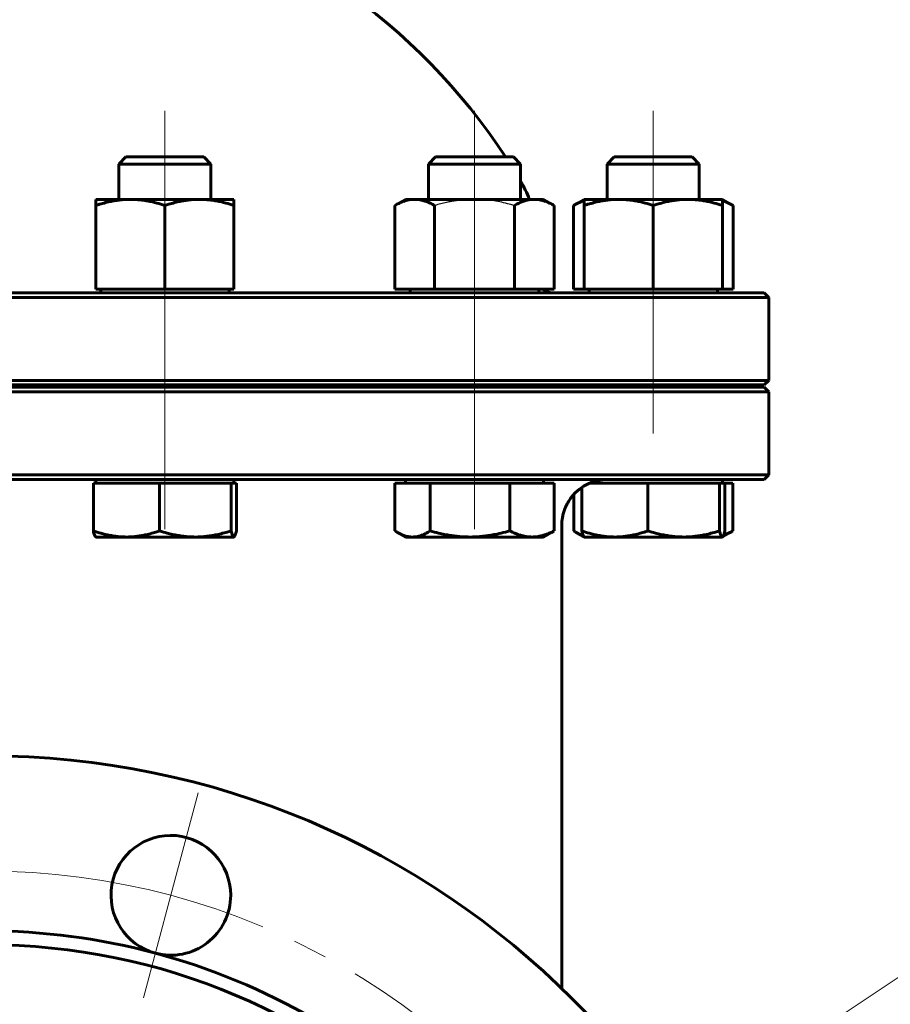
# Model space of a CAD drawing. Header units: millimetres. Extents: x 0 to 594, y -3 to 420.
# Tile 16 of 25: x 405 to 443, y 237 to 280. Entities that reach past the tile are written whole.
import ezdxf

# ---------------------------------------------------------------- set-up
doc = ezdxf.new("R2010")
doc.units = ezdxf.units.MM
for name, pattern in [('K5LT-1', [0]), ('K5LT_AXLED', [12, 7.5, -1.5, 1.5, -1.5]), ('K5LT_BASIC', [0]), ('K5LT_THIN', [0])]:
    doc.linetypes.add(name, pattern=pattern)
doc.layers.add('Системный слой', color=7, linetype='Continuous')
doc.layers.add('Системный слой (1)', color=251, linetype='Continuous', true_color=0x6c6c6c)
doc.styles.add('KDIMTEXTSTYLE', font='txt', dxfattribs={"width": 0.96, "oblique": 15, "height": 5})
doc.styles.add('KTEXTSTYLE', font='txt', dxfattribs={"width": 0.96, "height": 5})
doc.dimstyles.new('KDIMSTYLE (0.20)', dxfattribs={"dimtxt": 5, "dimasz": 1, "dimexe": 2, "dimexo": 0, "dimgap": 1, "dimtad": 1, "dimlfac": 5, "dimtxsty": 'KDIMTEXTSTYLE', "dimsah": 1, "dimcen": 0, "dimdle": 1, "dimadec": 0, "dimazin": 0, "dimtfac": 0.667, "dimtmove": 0, "dimatfit": 3, "dimfxl": 1, "dimtvp": 1, "dimtolj": 1, "dimtzin": 0, "dimarcsym": 0})

# ---------------------------------------------------------------- blocks, each defined once
blk = doc.blocks.new('U58')
at = {"layer": 'Системный слой (1)', "color": 143, "linetype": 'K5LT_BASIC', "lineweight": 60, "true_color": 0x33acca}
for start, end in [(102.8396, 146.6923), (33.3077, 77.1604)]:
    blk.add_arc((403.26, 258.767), 27, start, end, dxfattribs=at)
blk = doc.blocks.new('U65')
at = {"layer": 'Системный слой (1)', "color": 143, "linetype": 'K5LT_BASIC', "lineweight": 60, "true_color": 0x33acca}
for p, q in [((428.935, 271.572), (428.773, 271.486)), ((429.089, 271.641), (428.935, 271.572)), ((429.237, 271.693), (429.089, 271.641))]:
    blk.add_line(p, q, dxfattribs=at)
blk = doc.blocks.new('U66')
at = {"layer": 'Системный слой (1)', "color": 143, "linetype": 'K5LT_BASIC', "lineweight": 60, "true_color": 0x33acca}
for p, q in [((435.385, 271.641), (435.237, 271.693)), ((435.54, 271.572), (435.385, 271.641)), ((435.701, 271.486), (435.54, 271.572))]:
    blk.add_line(p, q, dxfattribs=at)
blk = doc.blocks.new('U69')
at = {"layer": 'Системный слой (1)', "color": 143, "linetype": 'K5LT_BASIC', "lineweight": 60, "true_color": 0x33acca}
for p, q in [((423.531, 273.594), (422.779, 273.594)), ((426.166, 273.594), (423.531, 273.594))]:
    blk.add_line(p, q, dxfattribs=at)
blk = doc.blocks.new('U71')
at = {"layer": 'Системный слой (1)', "color": 143, "linetype": 'K5LT_BASIC', "lineweight": 60, "true_color": 0x33acca}
for p, q in [((435.331, 257.303), (435.346, 257.362)), ((435.231, 257.094), (435.235, 257.094)), ((435.235, 257.094), (435.24, 257.096)), ((435.24, 257.096), (435.244, 257.098)), ((435.244, 257.098), (435.264, 257.118)), ((435.264, 257.118), (435.297, 257.186)), ((435.297, 257.186), (435.331, 257.303))]:
    blk.add_line(p, q, dxfattribs=at)
blk = doc.blocks.new('U74')
at = {"layer": 'Системный слой (1)', "color": 143, "linetype": 'K5LT_BASIC', "lineweight": 60, "true_color": 0x33acca}
for p, q in [((428.781, 257.362), (428.819, 257.337)), ((428.819, 257.337), (428.857, 257.314)), ((428.857, 257.314), (428.894, 257.292)), ((428.894, 257.292), (428.996, 257.237)), ((428.996, 257.237), (429.094, 257.192)), ((429.094, 257.192), (429.191, 257.155))]:
    blk.add_line(p, q, dxfattribs=at)
blk = doc.blocks.new('U75')
at = {"layer": 'Системный слой (1)', "color": 143, "linetype": 'K5LT_BASIC', "lineweight": 60, "true_color": 0x33acca}
for p, q in [((409.505, 273.594), (409.331, 273.594)), ((412.717, 273.594), (409.505, 273.594))]:
    blk.add_line(p, q, dxfattribs=at)
blk = doc.blocks.new('U77')
at = {"layer": 'Системный слой (1)', "color": 143, "linetype": 'K5LT_BASIC', "lineweight": 60, "true_color": 0x33acca}
for p, q in [((421.016, 257.362), (421.055, 257.337)), ((421.055, 257.337), (421.092, 257.314)), ((421.092, 257.314), (421.129, 257.292)), ((421.129, 257.292), (421.27, 257.218)), ((421.27, 257.218), (421.488, 257.136)), ((421.488, 257.136), (421.699, 257.097)), ((421.699, 257.097), (421.781, 257.094))]:
    blk.add_line(p, q, dxfattribs=at)
blk = doc.blocks.new('U78')
at = {"layer": 'Системный слой (1)', "color": 143, "linetype": 'K5LT_BASIC', "lineweight": 60, "true_color": 0x33acca}
for p, q in [((414.118, 257.303), (414.133, 257.362)), ((414.018, 257.094), (414.022, 257.094)), ((414.022, 257.094), (414.026, 257.096)), ((414.026, 257.096), (414.031, 257.098)), ((414.031, 257.098), (414.051, 257.118)), ((414.051, 257.118), (414.083, 257.186)), ((414.083, 257.186), (414.118, 257.303))]:
    blk.add_line(p, q, dxfattribs=at)
blk = doc.blocks.new('U80')
at = {"layer": 'Системный слой (1)', "color": 143, "linetype": 'K5LT_BASIC', "lineweight": 60, "true_color": 0x33acca}
for p, q in [((432.125, 273.594), (430.544, 273.594)), ((433.931, 273.594), (432.125, 273.594))]:
    blk.add_line(p, q, dxfattribs=at)
blk = doc.blocks.new('U82')
at = {"layer": 'Системный слой (1)', "color": 143, "linetype": 'K5LT_BASIC', "lineweight": 60, "true_color": 0x33acca}
for p, q in [((435.557, 257.295), (435.694, 257.362)), ((435.299, 257.192), (435.426, 257.238)), ((435.426, 257.238), (435.557, 257.295))]:
    blk.add_line(p, q, dxfattribs=at)
blk = doc.blocks.new('U83')
at = {"layer": 'Системный слой (1)', "color": 143, "linetype": 'K5LT_BASIC', "lineweight": 60, "true_color": 0x33acca}
for start, end in [(90.0001, 140.5799), (140.5799, 180)]:
    blk.add_arc((430.26, 257.594), 2, start, end, dxfattribs=at)
blk = doc.blocks.new('U87')
at = {"layer": 'Системный слой (1)', "color": 30, "linetype": 'K5LT_AXLED', "lineweight": 18, "true_color": 0xff8000}
for p, q in [((411.283, 241.538), (412.474, 245.981)), ((410.092, 237.094), (411.283, 241.538))]:
    blk.add_line(p, q, dxfattribs=at)
for start, end in [(75, 105), (45, 75)]:
    blk.add_arc((403.26, 211.594), 31, start, end, dxfattribs=at)
blk = doc.blocks.new('D12')
at = {"layer": 'Системный слой (1)'}
for points in [[(429.426, 228.231), (433.222, 231.55), (428.696, 229.326), (429.477, 229.056)], [(373.297, 191.638), (377.823, 193.862), (377.042, 194.132), (377.094, 194.957)]]:
    blk.add_hatch(color=7, dxfattribs=at).paths.add_polyline_path(points)
at = {"layer": 'Системный слой (1)', "color": 7, "linetype": 'K5LT_THIN', "lineweight": 18, "true_color": 0xffffff}
for p, q in [((433.222, 231.55), (447.228, 240.878)), ((447.228, 240.878), (465.748, 240.878)), ((373.297, 191.638), (433.222, 231.55)), ((428.696, 229.326), (433.222, 231.55)), ((433.222, 231.55), (429.426, 228.231)), ((429.477, 229.056), (428.696, 229.326)), ((429.426, 228.231), (429.477, 229.056)), ((373.297, 191.638), (377.094, 194.957)), ((377.094, 194.957), (377.042, 194.132)), ((377.042, 194.132), (377.823, 193.862)), ((377.823, 193.862), (373.297, 191.638))]:
    blk.add_line(p, q, dxfattribs=at)
blk.add_wipeout([(449.228, 241.878), (449.228, 249.26), (463.167, 249.26), (463.167, 241.878)]).dxf.layer = 'Системный слой (1)'
at = {"layer": 'Системный слой (1)', "color": 7, "char_height": 5, "attachment_point": 1, "style": 'KTEXTSTYLE'}
for s, insert in [('\\fArial|b0|c204|p34;\\H5.0;\\W1.000;\\Q15;\\fGOST Type AU|b0|i0|c204|p34;\\Q15;\\W0.960;⌀', (449.228, 248.466)), ('\\fArial|b0|c204|p34;\\H5.0;\\W1.000;\\Q15;\\fGOST Type AU|b0|i0|c204|p34;\\Q15;\\W0.960;360', (452.535, 248.466))]:
    blk.add_mtext(s, dxfattribs=dict(at, insert=insert))
blk = doc.blocks.new('KDIMARROW_01')
at = {"layer": 'Системный слой'}
blk.add_hatch(color=0, dxfattribs=at).paths.add_polyline_path([(-5, -0.658), (0, 0), (-5, 0.658), (-4.5, 0)])
at = {"layer": 'Системный слой', "color": 0, "linetype": 'K5LT_THIN', "lineweight": 18}
for p, q in [((-4.5, 0), (-5, 0.658)), ((-5, 0.658), (0, 0)), ((0, 0), (-5, -0.658)), ((-5, -0.658), (-4.5, 0))]:
    blk.add_line(p, q, dxfattribs=at)
at = {"layer": 'Системный слой (1)', "color": 0, "linetype": 'K5LT_THIN', "lineweight": 18}
blk.add_line((213.861, 51.452), (213.461, 51.452), dxfattribs=at)
blk = doc.blocks.new('D14')
at = {"layer": 'Системный слой (1)'}
for points in [[(393.62, 232.267), (390.789, 236.44), (392.444, 231.676), (392.808, 232.418)], [(415.73, 186.748), (414.075, 191.512), (413.711, 190.77), (412.899, 190.921)]]:
    blk.add_hatch(color=7, dxfattribs=at).paths.add_polyline_path(points)
at = {"layer": 'Системный слой (1)', "color": 7, "linetype": 'K5LT_THIN', "lineweight": 18, "true_color": 0xffffff}
for p, q in [((390.789, 236.44), (393.62, 232.267)), ((392.444, 231.676), (390.789, 236.44)), ((390.789, 236.44), (415.73, 186.748)), ((392.808, 232.418), (392.444, 231.676)), ((393.62, 232.267), (392.808, 232.418)), ((413.711, 190.77), (414.075, 191.512)), ((414.075, 191.512), (415.73, 186.748)), ((415.73, 186.748), (412.899, 190.921)), ((412.899, 190.921), (413.711, 190.77)), ((415.73, 186.748), (424.639, 168.996)), ((424.639, 168.996), (443.292, 168.996))]:
    blk.add_line(p, q, dxfattribs=at)
blk.add_wipeout([(426.639, 169.996), (426.639, 177.378), (440.706, 177.378), (440.706, 169.996)]).dxf.layer = 'Системный слой (1)'
at = {"layer": 'Системный слой (1)', "color": 7, "char_height": 5, "attachment_point": 1, "style": 'KTEXTSTYLE'}
for s, insert in [('\\fArial|b0|c204|p34;\\H5.0;\\W1.000;\\Q15;\\fGOST Type AU|b0|i0|c204|p34;\\Q15;\\W0.960;⌀', (426.639, 176.583)), ('\\fArial|b0|c204|p34;\\H5.0;\\W1.000;\\Q15;\\fGOST Type AU|b0|i0|c204|p34;\\Q15;\\W0.960;278', (429.947, 176.583))]:
    blk.add_mtext(s, dxfattribs=dict(at, insert=insert))
blk = doc.blocks.new('D15')
at = {"layer": 'Системный слой (1)'}
for points in [[(390.326, 219.22), (385.602, 220.987), (389.708, 218.058), (389.575, 218.874)], [(420.917, 202.201), (416.812, 205.13), (416.944, 204.314), (416.193, 203.968)]]:
    blk.add_hatch(color=7, dxfattribs=at).paths.add_polyline_path(points)
at = {"layer": 'Системный слой (1)', "color": 7, "linetype": 'K5LT_THIN', "lineweight": 18, "true_color": 0xffffff}
for p, q in [((360.486, 234.348), (338.791, 234.348)), ((385.602, 220.987), (360.486, 234.348)), ((385.602, 220.987), (390.326, 219.22)), ((389.708, 218.058), (385.602, 220.987)), ((420.917, 202.201), (385.602, 220.987)), ((390.326, 219.22), (389.575, 218.874)), ((389.575, 218.874), (389.708, 218.058)), ((416.944, 204.314), (416.812, 205.13)), ((416.812, 205.13), (420.917, 202.201)), ((416.193, 203.968), (416.944, 204.314)), ((420.917, 202.201), (416.193, 203.968))]:
    blk.add_line(p, q, dxfattribs=at)
blk.add_wipeout([(340.791, 235.348), (340.791, 242.73), (357.778, 242.73), (357.778, 235.348)]).dxf.layer = 'Системный слой (1)'
at = {"layer": 'Системный слой (1)', "color": 7, "insert": (340.791, 241.936), "char_height": 5, "attachment_point": 1, "style": 'KTEXTSTYLE'}
blk.add_mtext('\\fArial|b0|c204|p34;\\H5.0;\\W1.000;\\Q15;\\fGOST Type AU|b0|i0|c204|p34;\\Q15;\\W0.960;DN200', dxfattribs=at)

msp = doc.modelspace()

# ---------------------------------------------------------------- linework, layer by layer
at = {"layer": 'Системный слой (1)', "color": 30, "linetype": 'K5LT_AXLED', "lineweight": 18, "true_color": 0xff8000}
for p, q in [((411.0241, 269.7246), (411.0241, 275.594)), ((424.4728, 269.7246), (424.4728, 275.594)), ((432.2373, 275.594), (432.2373, 269.7246)), ((411.0241, 265.694), (411.0241, 269.854)), ((424.4728, 265.694), (424.4728, 269.854)), ((432.2373, 269.854), (432.2373, 265.694)), ((411.0241, 261.594), (411.0241, 265.694)), ((424.4728, 261.594), (424.4728, 265.694)), ((411.0241, 257.434), (411.0241, 261.594)), ((424.4728, 257.434), (424.4728, 261.594))]:
    msp.add_line(p, q, dxfattribs=at)
at = {"layer": 'Системный слой (1)', "color": 143, "linetype": 'K5LT_BASIC', "lineweight": 60, "true_color": 0x33acca}
for p, q in [((409.3309, 273.594), (409.0241, 273.2873)), ((412.7174, 273.594), (413.0241, 273.2873)), ((422.7795, 273.594), (422.4728, 273.2873)), ((426.166, 273.594), (426.4728, 273.2873)), ((430.5441, 273.594), (430.2373, 273.2873)), ((433.9306, 273.594), (434.2373, 273.2873)), ((409.0241, 271.754), (409.0241, 273.2873)), ((409.0241, 273.2873), (409.2295, 273.2873)), ((409.2295, 273.2873), (413.0241, 273.2873)), ((413.0241, 271.754), (413.0241, 273.2873)), ((422.4728, 273.2873), (423.3599, 273.2873)), ((422.4728, 271.754), (422.4728, 273.2873)), ((423.3599, 273.2873), (426.4728, 273.2873)), ((426.4728, 271.754), (426.4728, 273.2873)), ((430.2373, 271.754), (430.2373, 273.2873)), ((430.2373, 273.2873), (432.1045, 273.2873)), ((432.1045, 273.2873), (434.2373, 273.2873)), ((434.2373, 271.754), (434.2373, 273.2873)), ((408.0241, 271.4861), (408.0241, 271.754)), ((408.0241, 271.754), (409.5241, 271.754)), ((408.0241, 267.854), (408.0241, 271.4861)), ((409.5241, 271.754), (412.5241, 271.754)), ((411.0241, 267.854), (411.0241, 271.4861)), ((412.5241, 271.754), (414.0241, 271.754)), ((414.0241, 271.754), (414.0241, 271.4861)), ((414.0241, 267.854), (414.0241, 271.4861)), ((421.4728, 271.754), (421.0087, 271.4861)), ((421.0087, 267.854), (421.0087, 271.4861)), ((421.4728, 271.754), (421.8747, 271.754)), ((421.8747, 271.754), (424.4728, 271.754)), ((422.7407, 267.854), (422.7407, 271.4861)), ((424.4728, 271.754), (427.0708, 271.754)), ((426.2048, 267.854), (426.2048, 271.4861)), ((427.0708, 271.754), (427.4728, 271.754)), ((427.4728, 271.754), (427.9369, 271.4861)), ((427.9369, 267.854), (427.9369, 271.4861)), ((429.2373, 271.754), (428.7732, 271.4861)), ((428.7732, 267.854), (428.7732, 271.4861)), ((429.2373, 271.4861), (429.2373, 271.754)), ((429.2373, 271.754), (430.7373, 271.754)), ((429.2373, 267.854), (429.2373, 271.4861)), ((430.7373, 271.754), (433.7373, 271.754)), ((432.2373, 267.854), (432.2373, 271.4861)), ((433.7373, 271.754), (435.2373, 271.754)), ((435.2373, 271.754), (435.2373, 271.4861)), ((435.2373, 271.754), (435.7014, 271.4861)), ((435.2373, 267.854), (435.2373, 271.4861)), ((435.7014, 267.854), (435.7014, 271.4861)), ((437.0596, 267.694), (369.4596, 267.694)), ((408.0241, 267.854), (411.0241, 267.854)), ((408.2341, 267.694), (408.2341, 267.854)), ((411.0241, 267.854), (414.0241, 267.854)), ((413.8141, 267.694), (413.8141, 267.854)), ((421.0087, 267.854), (422.7407, 267.854)), ((421.6828, 267.694), (421.6828, 267.854)), ((422.7407, 267.854), (426.2048, 267.854)), ((426.2048, 267.854), (427.9369, 267.854)), ((427.2628, 267.694), (427.2628, 267.854)), ((428.7732, 267.854), (429.2373, 267.854)), ((429.2373, 267.854), (432.2373, 267.854)), ((429.4473, 267.694), (429.4473, 267.854)), ((432.2373, 267.854), (435.2373, 267.854)), ((435.0273, 267.694), (435.0273, 267.854)), ((435.2373, 267.854), (435.7014, 267.854)), ((437.0596, 267.694), (437.2596, 267.494)), ((369.2596, 267.494), (437.2596, 267.494)), ((437.2596, 263.894), (437.2596, 267.494)), ((437.2596, 263.894), (369.2596, 263.894)), ((437.0596, 263.694), (437.2596, 263.894)), ((369.2596, 263.394), (437.2596, 263.394)), ((369.4596, 263.694), (437.0596, 263.694)), ((437.0596, 263.594), (369.4596, 263.594)), ((409.0241, 263.594), (409.0241, 263.694)), ((413.0241, 263.594), (413.0241, 263.694)), ((422.4728, 263.594), (422.4728, 263.694)), ((426.4728, 263.594), (426.4728, 263.694)), ((427.2596, 263.594), (427.2596, 263.694)), ((430.2373, 263.594), (430.2373, 263.694)), ((434.2373, 263.594), (434.2373, 263.694)), ((434.2373, 263.594), (434.2373, 263.694)), ((437.0596, 263.594), (437.2596, 263.394)), ((437.2596, 259.794), (437.2596, 263.394)), ((437.2596, 259.794), (369.2596, 259.794)), ((369.4596, 259.594), (437.0596, 259.594)), ((408.0241, 259.434), (408.0241, 259.594)), ((414.0241, 259.434), (414.0241, 259.594)), ((421.4728, 259.434), (421.4728, 259.594)), ((427.4728, 259.434), (427.4728, 259.594)), ((435.2373, 259.434), (435.2373, 259.594)), ((437.0596, 259.594), (437.2596, 259.794)), ((407.9157, 259.434), (409.3549, 259.434)), ((407.9157, 259.434), (407.9157, 257.3619)), ((409.3549, 259.434), (410.794, 259.434)), ((410.794, 259.434), (412.3482, 259.434)), ((410.794, 259.434), (410.794, 257.3619)), ((412.3482, 259.434), (413.9024, 259.434)), ((413.9024, 259.434), (413.9024, 257.3619)), ((413.9024, 259.434), (414.0175, 259.434)), ((414.0175, 259.434), (414.1326, 259.434)), ((414.1326, 259.434), (414.1326, 257.3619)), ((421.0163, 259.434), (421.7808, 259.434)), ((421.0163, 259.434), (421.0163, 257.3619)), ((421.7808, 259.434), (422.5453, 259.434)), ((422.5453, 259.434), (424.2735, 259.434)), ((422.5453, 259.434), (422.5453, 257.3619)), ((424.2735, 259.434), (426.0017, 259.434)), ((426.0017, 259.434), (426.9655, 259.434)), ((426.0017, 259.434), (426.0017, 257.3619)), ((426.9655, 259.434), (427.9292, 259.434)), ((427.9292, 259.434), (427.9292, 257.3619)), ((429.1289, 259.2437), (429.1289, 257.3619)), ((429.4757, 259.434), (430.5681, 259.434)), ((430.5681, 259.434), (432.0072, 259.434)), ((432.0072, 259.434), (433.5614, 259.434)), ((432.0072, 259.434), (432.0072, 257.3619)), ((433.5614, 259.434), (435.1157, 259.434)), ((435.1157, 259.434), (435.2307, 259.434)), ((435.1157, 259.434), (435.1157, 257.3619)), ((435.2307, 259.434), (435.3458, 259.434)), ((435.3458, 259.434), (435.6938, 259.434)), ((435.3458, 259.434), (435.3458, 257.3619)), ((435.6938, 259.434), (435.6938, 257.3619)), ((428.7809, 258.9407), (428.7809, 257.3619)), ((428.2596, 257.594), (428.2596, 253.7367)), ((408.0241, 257.094), (408.0175, 257.0978)), ((409.3549, 257.094), (408.0241, 257.094)), ((412.3482, 257.094), (409.3549, 257.094)), ((414.0175, 257.094), (412.3482, 257.094)), ((414.0241, 257.094), (414.0175, 257.094)), ((414.0241, 257.094), (414.0308, 257.0978)), ((421.4728, 257.094), (421.1295, 257.2922)), ((421.7808, 257.094), (421.4728, 257.094)), ((424.2735, 257.094), (421.7808, 257.094)), ((426.9655, 257.094), (424.2735, 257.094)), ((427.4728, 257.094), (426.9655, 257.094)), ((427.4728, 257.094), (427.816, 257.2922)), ((429.2307, 257.0978), (428.8941, 257.2922)), ((429.2373, 257.094), (429.2307, 257.0978)), ((430.5681, 257.094), (429.2373, 257.094)), ((433.5614, 257.094), (430.5681, 257.094)), ((435.2307, 257.094), (433.5614, 257.094)), ((435.2373, 257.094), (435.2307, 257.094)), ((435.2373, 257.094), (435.244, 257.0978)), ((435.244, 257.0978), (435.5806, 257.2922)), ((428.2596, 253.7367), (428.2596, 237.4977))]:
    msp.add_line(p, q, dxfattribs=at)
for radius in [36, 27.8]:
    msp.add_circle((403.2596, 211.594), radius, dxfattribs=at)
for centre, radius, start, end in [((421.2596, 269.584), 6, 21.20256, 29.67273), ((427.8596, 268.294), 0.6, 227.16657, 270), ((411.283, 241.5377), 2.6, 0, 255), ((411.283, 241.5377), 2.6, 255, 0), ((403.2596, 211.594), 28.4, 75, 105), ((403.2596, 211.594), 28.4, 45, 75)]:
    msp.add_arc(centre, radius, start, end, dxfattribs=at)
for points, knots in [([(409.5241, 271.754), (409.4503, 271.754), (409.3083, 271.75), (409.0921, 271.7321), (408.8881, 271.7045), (408.6722, 271.6649), (408.4463, 271.613), (408.2239, 271.5506), (408.0797, 271.5046), (408.0241, 271.4861)], [0, 0, 0, 0, 1.5318766, 2.9653804, 4.5173337, 5.7591882, 7.3597892, 9.0006567, 10, 10, 10, 10]), ([(411.0241, 271.4861), (410.9036, 271.5263), (410.7196, 271.5818), (410.505, 271.6355), (410.3717, 271.6646), (410.2608, 271.6862), (410.1462, 271.7057), (409.9924, 271.7273), (409.8114, 271.7453), (409.6459, 271.753), (409.5502, 271.754), (409.5241, 271.754)], [0, 0, 0, 0, 2.6025946, 4.1246254, 5.0352998, 5.7974786, 6.8183116, 7.8482642, 9.6128391, 11.3493504, 12, 12, 12, 12]), ([(412.5241, 271.754), (412.4503, 271.754), (412.3083, 271.75), (412.0921, 271.7321), (411.8881, 271.7045), (411.6722, 271.6649), (411.4463, 271.613), (411.2239, 271.5506), (411.0797, 271.5046), (411.0241, 271.4861)], [0, 0, 0, 0, 1.5318766, 2.9653804, 4.5173337, 5.7591882, 7.3597892, 9.0006567, 10, 10, 10, 10]), ([(414.0241, 271.4861), (413.9036, 271.5263), (413.7196, 271.5818), (413.505, 271.6355), (413.3717, 271.6646), (413.2608, 271.6862), (413.1462, 271.7057), (412.9924, 271.7273), (412.8114, 271.7453), (412.6459, 271.753), (412.5502, 271.754), (412.5241, 271.754)], [0, 0, 0, 0, 2.6025946, 4.1246254, 5.0352998, 5.7974786, 6.8183116, 7.8482642, 9.6128391, 11.3493504, 12, 12, 12, 12]), ([(421.8747, 271.754), (421.8321, 271.754), (421.7501, 271.75), (421.6253, 271.7321), (421.5075, 271.7045), (421.3828, 271.6649), (421.2524, 271.613), (421.124, 271.5506), (421.0407, 271.5046), (421.0087, 271.4861)], [0, 0, 0, 0, 1.5318766, 2.9653804, 4.5173337, 5.7591882, 7.3597892, 9.0006567, 10, 10, 10, 10]), ([(422.7407, 271.4861), (422.6711, 271.5263), (422.5649, 271.5818), (422.441, 271.6355), (422.3641, 271.6646), (422.3, 271.6862), (422.2338, 271.7057), (422.145, 271.7273), (422.0405, 271.7453), (421.945, 271.753), (421.8898, 271.754), (421.8747, 271.754)], [0, 0, 0, 0, 2.6025946, 4.1246254, 5.0352998, 5.7974786, 6.8183116, 7.8482642, 9.6128391, 11.3493504, 12, 12, 12, 12]), ([(427.0708, 271.754), (427.0282, 271.754), (426.9462, 271.75), (426.8214, 271.7321), (426.7036, 271.7045), (426.579, 271.6649), (426.4486, 271.613), (426.3201, 271.5506), (426.2369, 271.5046), (426.2048, 271.4861)], [0, 0, 0, 0, 1.5318766, 2.9653804, 4.5173337, 5.7591882, 7.3597892, 9.0006567, 10, 10, 10, 10]), ([(427.9369, 271.4861), (427.8672, 271.5263), (427.761, 271.5818), (427.6371, 271.6355), (427.5602, 271.6646), (427.4961, 271.6862), (427.43, 271.7057), (427.3412, 271.7273), (427.2367, 271.7453), (427.1411, 271.753), (427.0859, 271.754), (427.0708, 271.754)], [0, 0, 0, 0, 2.6025946, 4.1246254, 5.0352998, 5.7974786, 6.8183116, 7.8482642, 9.6128391, 11.3493504, 12, 12, 12, 12]), ([(430.7373, 271.754), (430.6635, 271.754), (430.5215, 271.75), (430.3053, 271.7321), (430.1013, 271.7045), (429.8854, 271.6649), (429.6595, 271.613), (429.4371, 271.5506), (429.2929, 271.5046), (429.2373, 271.4861)], [0, 0, 0, 0, 1.5318766, 2.9653804, 4.5173337, 5.7591882, 7.3597892, 9.0006567, 10, 10, 10, 10]), ([(432.2373, 271.4861), (432.1168, 271.5263), (431.9328, 271.5818), (431.7182, 271.6355), (431.5849, 271.6646), (431.474, 271.6862), (431.3594, 271.7057), (431.2056, 271.7273), (431.0246, 271.7453), (430.8591, 271.753), (430.7635, 271.754), (430.7373, 271.754)], [0, 0, 0, 0, 2.6025946, 4.1246254, 5.0352998, 5.7974786, 6.8183116, 7.8482642, 9.6128391, 11.3493504, 12, 12, 12, 12]), ([(433.7373, 271.754), (433.6635, 271.754), (433.5215, 271.75), (433.3053, 271.7321), (433.1013, 271.7045), (432.8854, 271.6649), (432.6595, 271.613), (432.4371, 271.5506), (432.2929, 271.5046), (432.2373, 271.4861)], [0, 0, 0, 0, 1.5318766, 2.9653804, 4.5173337, 5.7591882, 7.3597892, 9.0006567, 10, 10, 10, 10]), ([(435.2373, 271.4861), (435.1168, 271.5263), (434.9328, 271.5818), (434.7182, 271.6355), (434.5849, 271.6646), (434.474, 271.6862), (434.3594, 271.7057), (434.2056, 271.7273), (434.0246, 271.7453), (433.8591, 271.753), (433.7635, 271.754), (433.7373, 271.754)], [0, 0, 0, 0, 2.6025946, 4.1246254, 5.0352998, 5.7974786, 6.8183116, 7.8482642, 9.6128391, 11.3493504, 12, 12, 12, 12]), ([(428.7149, 258.8637), (428.6905, 258.8341), (428.667, 258.8037), (428.6219, 258.7416), (428.6002, 258.7098), (428.5587, 258.6452), (428.5389, 258.6122), (428.5012, 258.5453), (428.4833, 258.5112), (428.4495, 258.4422), (428.4336, 258.4072), (428.4186, 258.3718)], [0, 0, 0, 0, 1.9040559, 1.9040559, 3.8081118, 3.8081118, 5.7121677, 5.7121677, 7.6162236, 7.6162236, 9.5202795, 9.5202795, 9.5202795, 9.5202795]), ([(408.0175, 257.0978), (408.011, 257.1016), (407.998, 257.1146), (407.9795, 257.1482), (407.9613, 257.1942), (407.9408, 257.2594), (407.9252, 257.3208), (407.9157, 257.3619)], [0, 0, 0, 0, 1.6106982, 3.2172044, 4.5373053, 5.9790175, 8, 8, 8, 8]), ([(407.9157, 257.3619), (408.0314, 257.3217), (408.2079, 257.2662), (408.4138, 257.2125), (408.5416, 257.1834), (408.6481, 257.1618), (408.758, 257.1423), (408.9056, 257.1207), (409.0793, 257.1027), (409.2381, 257.095), (409.3298, 257.094), (409.3549, 257.094)], [0, 0, 0, 0, 2.6025946, 4.1246254, 5.0352998, 5.7974786, 6.8183116, 7.8482642, 9.6128391, 11.3493504, 12, 12, 12, 12]), ([(409.3549, 257.094), (409.4257, 257.094), (409.5619, 257.098), (409.7693, 257.1159), (409.9651, 257.1435), (410.1722, 257.1831), (410.389, 257.235), (410.6024, 257.2974), (410.7408, 257.3434), (410.794, 257.3619)], [0, 0, 0, 0, 1.5318766, 2.9653804, 4.5173337, 5.7591882, 7.3597892, 9.0006567, 10, 10, 10, 10]), ([(410.794, 257.3619), (410.9059, 257.3259), (411.0973, 257.2695), (411.3202, 257.2149), (411.47, 257.1834), (411.585, 257.1618), (411.7037, 257.1423), (411.8631, 257.1207), (412.0506, 257.1027), (412.2221, 257.095), (412.3212, 257.094), (412.3482, 257.094)], [0, 0, 0, 0, 2.3311342, 4.1246254, 5.0352998, 5.7974786, 6.8183116, 7.8482642, 9.6128391, 11.3493504, 12, 12, 12, 12]), ([(412.3482, 257.094), (412.4247, 257.094), (412.5718, 257.098), (412.7958, 257.1159), (413.0073, 257.1435), (413.2309, 257.1831), (413.465, 257.235), (413.6955, 257.2974), (413.8449, 257.3434), (413.9024, 257.3619)], [0, 0, 0, 0, 1.5318766, 2.9653804, 4.5173337, 5.7591882, 7.3597892, 9.0006567, 10, 10, 10, 10]), ([(413.9024, 257.3619), (413.9117, 257.3217), (413.9258, 257.2662), (413.9423, 257.2125), (413.9525, 257.1834), (413.961, 257.1618), (413.9698, 257.1423), (413.9816, 257.1207), (413.9955, 257.1027), (414.0082, 257.095), (414.0155, 257.094), (414.0175, 257.094)], [0, 0, 0, 0, 2.6025946, 4.1246254, 5.0352998, 5.7974786, 6.8183116, 7.8482642, 9.6128391, 11.3493504, 12, 12, 12, 12]), ([(421.7808, 257.094), (421.8184, 257.094), (421.8908, 257.098), (422.0009, 257.1159), (422.105, 257.1435), (422.215, 257.1831), (422.3301, 257.235), (422.4435, 257.2974), (422.517, 257.3434), (422.5453, 257.3619)], [0, 0, 0, 0, 1.5318766, 2.9653804, 4.5173337, 5.7591882, 7.3597892, 9.0006567, 10, 10, 10, 10]), ([(422.5453, 257.3619), (422.6697, 257.3259), (422.8825, 257.2695), (423.1303, 257.2149), (423.2969, 257.1834), (423.4248, 257.1618), (423.5567, 257.1423), (423.734, 257.1207), (423.9425, 257.1027), (424.1332, 257.095), (424.2434, 257.094), (424.2735, 257.094)], [0, 0, 0, 0, 2.3311342, 4.1246254, 5.0352998, 5.7974786, 6.8183116, 7.8482642, 9.6128391, 11.3493504, 12, 12, 12, 12]), ([(424.2735, 257.094), (424.3585, 257.094), (424.5221, 257.098), (424.7712, 257.1159), (424.9889, 257.1415), (425.2188, 257.177), (425.4773, 257.2263), (425.7512, 257.2917), (425.9377, 257.3434), (426.0017, 257.3619)], [0, 0, 0, 0, 1.5318766, 2.9653804, 4.5173337, 5.4459308, 7.0353353, 9.0006567, 10, 10, 10, 10]), ([(426.0017, 257.3619), (426.0792, 257.3217), (426.1974, 257.2662), (426.3352, 257.2125), (426.4209, 257.1834), (426.4922, 257.1618), (426.5658, 257.1423), (426.6646, 257.1207), (426.7809, 257.1027), (426.8872, 257.095), (426.9487, 257.094), (426.9655, 257.094)], [0, 0, 0, 0, 2.6025946, 4.1246254, 5.0352998, 5.7974786, 6.8183116, 7.8482642, 9.6128391, 11.3493504, 12, 12, 12, 12]), ([(426.9655, 257.094), (427.0129, 257.094), (427.1041, 257.098), (427.243, 257.1159), (427.3741, 257.1435), (427.5128, 257.1831), (427.658, 257.235), (427.8009, 257.2974), (427.8935, 257.3434), (427.9292, 257.3619)], [0, 0, 0, 0, 1.5318766, 2.9653804, 4.5173337, 5.7591882, 7.3597892, 9.0006567, 10, 10, 10, 10]), ([(429.2307, 257.0978), (429.2242, 257.1016), (429.2112, 257.1146), (429.1927, 257.1482), (429.1745, 257.1942), (429.154, 257.2594), (429.1384, 257.3208), (429.1289, 257.3619)], [0, 0, 0, 0, 1.6106982, 3.2172044, 4.5373053, 5.9790175, 8, 8, 8, 8]), ([(429.1289, 257.3619), (429.2446, 257.3217), (429.4211, 257.2662), (429.627, 257.2125), (429.7548, 257.1834), (429.8613, 257.1618), (429.9712, 257.1423), (430.1188, 257.1207), (430.2925, 257.1027), (430.4513, 257.095), (430.543, 257.094), (430.5681, 257.094)], [0, 0, 0, 0, 2.6025946, 4.1246254, 5.0352998, 5.7974786, 6.8183116, 7.8482642, 9.6128391, 11.3493504, 12, 12, 12, 12]), ([(430.5681, 257.094), (430.6389, 257.094), (430.7751, 257.098), (430.9825, 257.1159), (431.1783, 257.1435), (431.3854, 257.1831), (431.6022, 257.235), (431.8156, 257.2974), (431.954, 257.3434), (432.0072, 257.3619)], [0, 0, 0, 0, 1.5318766, 2.9653804, 4.5173337, 5.7591882, 7.3597892, 9.0006567, 10, 10, 10, 10]), ([(432.0072, 257.3619), (432.1191, 257.3259), (432.3105, 257.2695), (432.5334, 257.2149), (432.6832, 257.1834), (432.7982, 257.1618), (432.9169, 257.1423), (433.0763, 257.1207), (433.2638, 257.1027), (433.4353, 257.095), (433.5344, 257.094), (433.5614, 257.094)], [0, 0, 0, 0, 2.3311342, 4.1246254, 5.0352998, 5.7974786, 6.8183116, 7.8482642, 9.6128391, 11.3493504, 12, 12, 12, 12]), ([(433.5614, 257.094), (433.6379, 257.094), (433.7851, 257.098), (434.009, 257.1159), (434.2205, 257.1435), (434.4441, 257.1831), (434.6782, 257.235), (434.9087, 257.2974), (435.0581, 257.3434), (435.1157, 257.3619)], [0, 0, 0, 0, 1.5318766, 2.9653804, 4.5173337, 5.7591882, 7.3597892, 9.0006567, 10, 10, 10, 10]), ([(435.1157, 257.3619), (435.1249, 257.3217), (435.139, 257.2662), (435.1555, 257.2125), (435.1657, 257.1834), (435.1742, 257.1618), (435.183, 257.1423), (435.1948, 257.1207), (435.2087, 257.1027), (435.2214, 257.095), (435.2287, 257.094), (435.2307, 257.094)], [0, 0, 0, 0, 2.6025946, 4.1246254, 5.0352998, 5.7974786, 6.8183116, 7.8482642, 9.6128391, 11.3493504, 12, 12, 12, 12])]:
    msp.add_open_spline(points, degree=3, knots=knots, dxfattribs=at)
at = {"layer": 'Системный слой (1)', "color": 7, "linetype": 'K5LT-1'}
for points, knots in [([(424.4728, 271.754), (424.4559, 271.754), (424.4224, 271.7538), (424.3726, 271.7531), (424.3231, 271.7519), (424.2569, 271.7497), (424.174, 271.7458), (424.0415, 271.7369), (423.8754, 271.7212), (423.6735, 271.6948), (423.4678, 271.6606), (423.2458, 271.6161), (423.0054, 271.5595), (422.8304, 271.5119), (422.7407, 271.4861)], [0.87856458, 0.87856458, 0.87856458, 0.87856458, 0.90488943, 0.93121427, 0.95753912, 0.98386397, 1.03651367, 1.08916336, 1.19446275, 1.29976215, 1.40573414, 1.51170614, 1.63441765, 1.75712916, 1.75712916, 1.75712916, 1.75712916]), ([(426.2048, 271.4861), (426.1047, 271.5149), (425.8868, 271.5737), (425.5684, 271.645), (425.2797, 271.6945), (425.0345, 271.7252), (424.866, 271.7399), (424.7379, 271.7475), (424.6644, 271.7506), (424.6055, 271.7524), (424.5615, 271.7533), (424.5173, 271.7539), (424.4877, 271.754), (424.4728, 271.754)], [0, 0, 0, 0, 0.13693375, 0.30643696, 0.47115426, 0.58142943, 0.69170461, 0.7384196, 0.78513459, 0.80849209, 0.83184959, 0.85520708, 0.87856458, 0.87856458, 0.87856458, 0.87856458])]:
    msp.add_open_spline(points, degree=3, knots=knots, dxfattribs=at)
at = {"layer": 'Системный слой (1)', "color": 143, "linetype": 'K5LT_BASIC', "lineweight": 60, "true_color": 0x33acca}
for points in [[(427.9292, 257.3619), (427.8907, 257.3367), (427.8529, 257.3135), (427.816, 257.2922)], [(435.6938, 257.3619), (435.6552, 257.3367), (435.6175, 257.3135), (435.5806, 257.2922)]]:
    msp.add_open_spline(points, degree=3, dxfattribs=at)

# ---------------------------------------------------------------- block references
at = {"layer": 'Системный слой (1)'}
for name in ['U58', 'U75', 'U69', 'U80', 'U65', 'U66', 'U83', 'U78', 'U77', 'U74', 'U71', 'U82', 'U87']:
    msp.add_blockref(name, (0, 0), dxfattribs=at)

# ---------------------------------------------------------------- next in the draw order: dimensions: what is measured, and where the dimension line sits
at = {"layer": 'Системный слой (1)', "color": 7}
dim = msp.add_diameter_dim_2p(p1=(253.4469, 111.8134), p2=(553.0722, 311.3747), dimstyle='KDIMSTYLE (0.20)', override={"dimtih": 1, "dimtoh": 1, "dimpost": '\\fGOST Type AU|b0|c204|p34;\\H5.0;\\W0.960;\\Q15;<>', "dimblk1": 'KDIMARROW_01', "dimblk2": 'KDIMARROW_01', "dimclrt": 7, "dimtol": 1, "dimtp": 0, "dimtm": 0, "dimtdec": 5, "dimtmove": 1, "dimatfit": 2, "dimtolj": 1}, dxfattribs=at)
dim.commit()
dim.dimension.update_dxf_attribs({"geometry": 'D12', "text_midpoint": (449.2278, 240.8785), "dimtype": 163})

# ---------------------------------------------------------------- next in the draw order: dimensions: what is measured, and where the dimension line sits
dim = msp.add_diameter_dim_2p(p1=(340.9084, 335.825), p2=(465.6107, 87.363), dimstyle='KDIMSTYLE (0.20)', override={"dimtih": 1, "dimtoh": 1, "dimpost": '\\fGOST Type AU|b0|c204|p34;\\H5.0;\\W0.960;\\Q15;<>', "dimblk1": 'KDIMARROW_01', "dimblk2": 'KDIMARROW_01', "dimclrt": 7, "dimtol": 1, "dimtp": 0, "dimtm": 0, "dimtdec": 5, "dimtmove": 1, "dimatfit": 2, "dimtolj": 1}, dxfattribs=at)
dim.commit()
dim.dimension.update_dxf_attribs({"geometry": 'D14', "text_midpoint": (426.6394, 168.996), "dimtype": 163})

# ---------------------------------------------------------------- next in the draw order: linework, layer by layer
at = {"layer": 'Системный слой (1)', "color": 30, "linetype": 'K5LT_AXLED', "lineweight": 18, "true_color": 0xff8000}
msp.add_line((432.2373, 265.694), (432.2373, 261.594), dxfattribs=at)

# ---------------------------------------------------------------- next in the draw order: dimensions: what is measured, and where the dimension line sits
at = {"layer": 'Системный слой (1)', "color": 7}
dim = msp.add_diameter_dim_2p(p1=(491.545, 164.6293), p2=(314.9741, 258.5587), dimstyle='KDIMSTYLE (0.20)', override={"dimtih": 1, "dimtoh": 1, "dimpost": '\\fGOST Type AU|b0|c204|p34;\\H5.0;\\W0.960;\\Q15;<>', "dimblk1": 'KDIMARROW_01', "dimblk2": 'KDIMARROW_01', "dimclrt": 7, "dimtol": 1, "dimtp": 0, "dimtm": 0, "dimtdec": 5, "dimtmove": 1, "dimatfit": 2, "dimtolj": 1}, dxfattribs=at)
dim.commit()
dim.dimension.update_dxf_attribs({"geometry": 'D15', "text_midpoint": (358.4859, 234.3481), "dimtype": 163})

doc.saveas('drawing.dxf')
